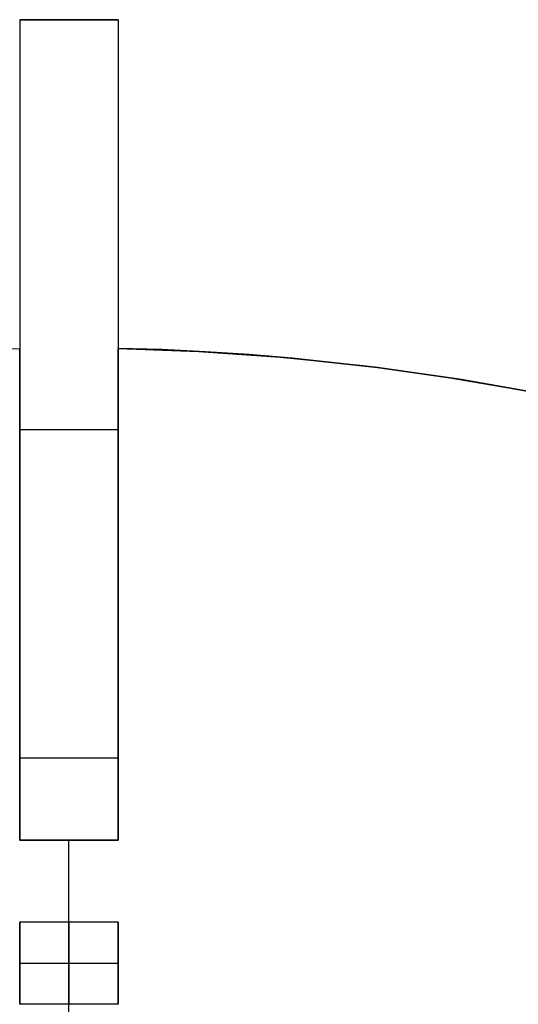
# Model space of a CAD drawing. Header units: millimetres. Extents: x 390 to 1070, y -130 to 550.
# Tile 46 of 57: x 724 to 785, y 430 to 550. Entities that reach past the tile are written whole.
import ezdxf

# ---------------------------------------------------------------- set-up
doc = ezdxf.new("R2010")
doc.units = ezdxf.units.MM

msp = doc.modelspace()

# ---------------------------------------------------------------- linework, layer by layer
at = {"extrusion": (1, 0, 0)}
for points in [[(550, -338), (550, 161.99)], [(550, 161.99), (549.97, 163.7), (549.88, 165.41), (549.74, 167.11), (549.53, 168.8), (549.27, 170.49), (548.95, 172.17), (548.58, 173.83), (548.15, 175.48), (547.66, 177.12), (547.11, 178.74), (546.51, 180.34), (545.86, 181.92), (545.15, 183.47), (544.39, 185), (543.58, 186.5), (542.72, 187.97), (541.81, 189.42), (540.85, 190.83), (539.84, 192.21), (538.79, 193.55), (537.69, 194.86), (536.54, 196.12), (535.36, 197.35), (534.13, 198.54), (532.86, 199.68), (531.55, 200.78), (530.21, 201.84), (528.83, 202.84), (527.42, 203.8), (525.98, 204.72), (524.51, 205.58), (523, 206.39), (521.47, 207.15), (519.92, 207.86), (518.34, 208.51), (516.74, 209.11), (515.13, 209.65), (513.49, 210.14), (511.84, 210.57), (510.17, 210.95), (508.5, 211.27), (506.81, 211.53), (505.11, 211.73), (503.41, 211.88), (501.71, 211.97), (500, 212)], [(500, -388.01), (501.71, -387.98), (503.41, -387.89), (505.11, -387.74), (506.81, -387.54), (508.5, -387.28), (510.17, -386.96), (511.84, -386.58), (513.49, -386.15), (515.13, -385.66), (516.74, -385.12), (518.34, -384.52), (519.92, -383.87), (521.47, -383.16), (523, -382.4), (524.51, -381.59), (525.98, -380.73), (527.42, -379.81), (528.83, -378.85), (530.21, -377.85), (531.55, -376.79), (532.86, -375.69), (534.13, -374.55), (535.36, -373.36), (536.54, -372.13), (537.69, -370.87), (538.79, -369.56), (539.84, -368.22), (540.85, -366.84), (541.81, -365.43), (542.72, -363.98), (543.58, -362.51), (544.39, -361.01), (545.15, -359.48), (545.86, -357.93), (546.51, -356.35), (547.11, -354.75), (547.66, -353.13), (548.15, -351.49), (548.58, -349.84), (548.95, -348.18), (549.27, -346.5), (549.53, -344.81), (549.74, -343.12), (549.88, -341.42), (549.97, -339.71), (550, -338)], [(550, 161.99), (549.97, 163.7), (549.88, 165.41), (549.74, 167.11), (549.53, 168.8), (549.27, 170.49), (548.95, 172.17), (548.58, 173.83), (548.15, 175.48), (547.66, 177.12), (547.11, 178.74), (546.51, 180.34), (545.86, 181.92), (545.15, 183.47), (544.39, 185), (543.58, 186.5), (542.72, 187.97), (541.81, 189.42), (540.85, 190.83), (539.84, 192.21), (538.79, 193.55), (537.69, 194.86), (536.54, 196.12), (535.36, 197.35), (534.13, 198.54), (532.86, 199.68), (531.55, 200.78), (530.21, 201.84), (528.83, 202.84), (527.42, 203.8), (525.98, 204.72), (524.51, 205.58), (523, 206.39), (521.47, 207.15), (519.92, 207.86), (518.34, 208.51), (516.74, 209.11), (515.13, 209.65), (513.49, 210.14), (511.84, 210.57), (510.17, 210.95), (508.5, 211.27), (506.81, 211.53), (505.11, 211.73), (503.41, 211.88), (501.71, 211.97), (500, 212)], [(550, -338), (550, 161.99)], [(500, -388.01), (501.71, -387.98), (503.41, -387.89), (505.11, -387.74), (506.81, -387.54), (508.5, -387.28), (510.17, -386.96), (511.84, -386.58), (513.49, -386.15), (515.13, -385.66), (516.74, -385.12), (518.34, -384.52), (519.92, -383.87), (521.47, -383.16), (523, -382.4), (524.51, -381.59), (525.98, -380.73), (527.42, -379.81), (528.83, -378.85), (530.21, -377.85), (531.55, -376.79), (532.86, -375.69), (534.13, -374.55), (535.36, -373.36), (536.54, -372.13), (537.69, -370.87), (538.79, -369.56), (539.84, -368.22), (540.85, -366.84), (541.81, -365.43), (542.72, -363.98), (543.58, -362.51), (544.39, -361.01), (545.15, -359.48), (545.86, -357.93), (546.51, -356.35), (547.11, -354.75), (547.66, -353.13), (548.15, -351.49), (548.58, -349.84), (548.95, -348.18), (549.27, -346.5), (549.53, -344.81), (549.74, -343.12), (549.88, -341.42), (549.97, -339.71), (550, -338)], [(500, 212), (501.71, 211.97), (503.41, 211.88), (505.11, 211.73), (506.81, 211.53), (508.5, 211.27), (510.17, 210.95), (511.84, 210.57), (513.49, 210.14), (515.13, 209.65), (516.74, 209.11), (518.34, 208.51), (519.92, 207.86), (521.47, 207.15), (523, 206.39), (524.51, 205.58), (525.98, 204.72), (527.42, 203.8), (528.83, 202.84), (530.21, 201.84), (531.55, 200.78), (532.86, 199.68), (534.13, 198.54), (535.36, 197.35), (536.54, 196.12), (537.69, 194.86), (538.79, 193.55), (539.84, 192.21), (540.85, 190.83), (541.81, 189.42), (542.72, 187.97), (543.58, 186.5), (544.39, 185), (545.15, 183.47), (545.86, 181.92), (546.51, 180.34), (547.11, 178.74), (547.66, 177.12), (548.15, 175.48), (548.58, 173.83), (548.95, 172.17), (549.27, 170.49), (549.53, 168.8), (549.74, 167.11), (549.88, 165.41), (549.97, 163.7), (550, 161.99)], [(550, 161.99), (550, -338)], [(550, -338), (549.97, -339.71), (549.88, -341.42), (549.74, -343.12), (549.53, -344.81), (549.27, -346.5), (548.95, -348.18), (548.58, -349.84), (548.15, -351.49), (547.66, -353.13), (547.11, -354.75), (546.51, -356.35), (545.86, -357.93), (545.15, -359.48), (544.39, -361.01), (543.58, -362.51), (542.72, -363.98), (541.81, -365.43), (540.85, -366.84), (539.84, -368.22), (538.79, -369.56), (537.69, -370.87), (536.54, -372.13), (535.36, -373.36), (534.13, -374.55), (532.86, -375.69), (531.55, -376.79), (530.21, -377.85), (528.83, -378.85), (527.42, -379.81), (525.98, -380.73), (524.51, -381.59), (523, -382.4), (521.47, -383.16), (519.92, -383.87), (518.34, -384.52), (516.74, -385.12), (515.13, -385.66), (513.49, -386.15), (511.84, -386.58), (510.17, -386.96), (508.5, -387.28), (506.81, -387.54), (505.11, -387.74), (503.41, -387.89), (501.71, -387.98), (500, -388.01)], [(509.94, -12.01), (509.94, 0)], [(509.94, 79.99), (509.94, 91.99)], [(509.94, -268), (509.94, -256)], [(509.94, -12.01), (509.94, 0)], [(509.94, 79.99), (509.94, 91.99)], [(509.94, -268), (509.94, -256)], [(500, 212), (498.63, 212.02), (497.27, 212.09), (495.91, 212.2), (494.55, 212.37), (493.2, 212.58), (491.86, 212.83), (490.53, 213.13), (489.21, 213.48), (487.9, 213.87), (486.6, 214.3), (485.33, 214.78), (484.06, 215.31), (482.82, 215.87), (481.6, 216.48), (480.4, 217.13), (479.22, 217.82), (478.06, 218.55), (476.93, 219.32), (475.83, 220.12), (474.76, 220.97), (473.71, 221.85), (472.7, 222.76), (471.72, 223.71), (470.77, 224.69), (469.85, 225.71), (468.97, 226.75), (468.13, 227.83), (467.32, 228.93), (466.55, 230.06), (465.82, 231.21), (465.13, 232.39), (464.48, 233.59), (463.88, 234.82), (463.31, 236.06), (462.79, 237.32), (462.31, 238.6), (461.87, 239.89), (461.48, 241.2), (461.14, 242.52), (460.84, 243.86), (460.58, 245.2), (460.37, 246.55), (460.21, 247.9), (460.09, 249.27), (460.02, 250.63), (460, 252)], [(460, -428.01), (460.02, -426.64), (460.09, -425.28), (460.21, -423.91), (460.37, -422.56), (460.58, -421.21), (460.84, -419.87), (461.14, -418.53), (461.48, -417.21), (461.87, -415.9), (462.31, -414.61), (462.79, -413.33), (463.31, -412.07), (463.88, -410.83), (464.48, -409.6), (465.13, -408.4), (465.82, -407.22), (466.55, -406.07), (467.32, -404.94), (468.13, -403.84), (468.97, -402.76), (469.85, -401.72), (470.77, -400.7), (471.72, -399.72), (472.7, -398.77), (473.71, -397.86), (474.76, -396.98), (475.83, -396.13), (476.93, -395.33), (478.06, -394.56), (479.22, -393.83), (480.4, -393.14), (481.6, -392.49), (482.82, -391.88), (484.06, -391.32), (485.33, -390.79), (486.6, -390.31), (487.9, -389.88), (489.21, -389.49), (490.53, -389.14), (491.86, -388.84), (493.2, -388.59), (494.55, -388.38), (495.91, -388.21), (497.27, -388.1), (498.63, -388.03), (500, -388.01)], [(460, 252), (460.02, 250.63), (460.09, 249.27), (460.21, 247.9), (460.37, 246.55), (460.58, 245.2), (460.84, 243.86), (461.14, 242.52), (461.48, 241.2), (461.87, 239.89), (462.31, 238.6), (462.79, 237.32), (463.31, 236.06), (463.88, 234.82), (464.48, 233.59), (465.13, 232.39), (465.82, 231.21), (466.55, 230.06), (467.32, 228.93), (468.13, 227.83), (468.97, 226.75), (469.85, 225.71), (470.77, 224.69), (471.72, 223.71), (472.7, 222.76), (473.71, 221.85), (474.76, 220.97), (475.83, 220.12), (476.93, 219.32), (478.06, 218.55), (479.22, 217.82), (480.4, 217.13), (481.6, 216.48), (482.82, 215.87), (484.06, 215.31), (485.33, 214.78), (486.6, 214.3), (487.9, 213.87), (489.21, 213.48), (490.53, 213.13), (491.86, 212.83), (493.2, 212.58), (494.55, 212.37), (495.91, 212.2), (497.27, 212.09), (498.63, 212.02), (500, 212)], [(500, -388.01), (498.63, -388.03), (497.27, -388.1), (495.91, -388.21), (494.55, -388.38), (493.2, -388.59), (491.86, -388.84), (490.53, -389.14), (489.21, -389.49), (487.9, -389.88), (486.6, -390.31), (485.33, -390.79), (484.06, -391.32), (482.82, -391.88), (481.6, -392.49), (480.4, -393.14), (479.22, -393.83), (478.06, -394.56), (476.93, -395.33), (475.83, -396.13), (474.76, -396.98), (473.71, -397.86), (472.7, -398.77), (471.72, -399.72), (470.77, -400.7), (469.85, -401.72), (468.97, -402.76), (468.13, -403.84), (467.32, -404.94), (466.55, -406.07), (465.82, -407.22), (465.13, -408.4), (464.48, -409.6), (463.88, -410.83), (463.31, -412.07), (462.79, -413.33), (462.31, -414.61), (461.87, -415.9), (461.48, -417.21), (461.14, -418.53), (460.84, -419.87), (460.58, -421.21), (460.37, -422.56), (460.21, -423.91), (460.09, -425.28), (460.02, -426.64), (460, -428.01)], [(460, 252), (460.02, 250.63), (460.09, 249.27), (460.21, 247.9), (460.37, 246.55), (460.58, 245.2), (460.84, 243.86), (461.14, 242.52), (461.48, 241.2), (461.87, 239.89), (462.31, 238.6), (462.79, 237.32), (463.31, 236.06), (463.88, 234.82), (464.48, 233.59), (465.13, 232.39), (465.82, 231.21), (466.55, 230.06), (467.32, 228.93), (468.13, 227.83), (468.97, 226.75), (469.85, 225.71), (470.77, 224.69), (471.72, 223.71), (472.7, 222.76), (473.71, 221.85), (474.76, 220.97), (475.83, 220.12), (476.93, 219.32), (478.06, 218.55), (479.22, 217.82), (480.4, 217.13), (481.6, 216.48), (482.82, 215.87), (484.06, 215.31), (485.33, 214.78), (486.6, 214.3), (487.9, 213.87), (489.21, 213.48), (490.53, 213.13), (491.86, 212.83), (493.2, 212.58), (494.55, 212.37), (495.91, 212.2), (497.27, 212.09), (498.63, 212.02), (500, 212)], [(500, -388.01), (498.63, -388.03), (497.27, -388.1), (495.91, -388.21), (494.55, -388.38), (493.2, -388.59), (491.86, -388.84), (490.53, -389.14), (489.21, -389.49), (487.9, -389.88), (486.6, -390.31), (485.33, -390.79), (484.06, -391.32), (482.82, -391.88), (481.6, -392.49), (480.4, -393.14), (479.22, -393.83), (478.06, -394.56), (476.93, -395.33), (475.83, -396.13), (474.76, -396.98), (473.71, -397.86), (472.7, -398.77), (471.72, -399.72), (470.77, -400.7), (469.85, -401.72), (468.97, -402.76), (468.13, -403.84), (467.32, -404.94), (466.55, -406.07), (465.82, -407.22), (465.13, -408.4), (464.48, -409.6), (463.88, -410.83), (463.31, -412.07), (462.79, -413.33), (462.31, -414.61), (461.87, -415.9), (461.48, -417.21), (461.14, -418.53), (460.84, -419.87), (460.58, -421.21), (460.37, -422.56), (460.21, -423.91), (460.09, -425.28), (460.02, -426.64), (460, -428.01)], [(470, 225.54), (470, 91.99)], [(470, 79.99), (470, 0)], [(470, -12.01), (470, -256)], [(470, -268), (470, -401.55)], [(470, 225.54), (470, 91.99)], [(470, 79.99), (470, 0)], [(470, -12.01), (470, -256)], [(470, -268), (470, -401.55)], [(460, 252), (459.99, 252.68), (459.95, 253.36), (459.9, 254.04), (459.81, 254.72), (459.71, 255.39), (459.58, 256.06), (459.43, 256.73), (459.26, 257.39), (459.06, 258.05), (458.85, 258.69), (458.61, 259.33), (458.34, 259.96), (458.06, 260.58), (457.76, 261.2), (457.43, 261.8), (457.09, 262.39), (456.72, 262.96), (456.34, 263.53), (455.94, 264.08), (455.51, 264.62), (455.07, 265.14), (454.62, 265.65), (454.14, 266.14), (453.65, 266.61), (453.14, 267.07), (452.62, 267.51), (452.08, 267.93), (451.53, 268.33), (450.97, 268.72), (450.39, 269.08), (449.8, 269.43), (449.2, 269.75), (448.59, 270.06), (447.97, 270.34), (447.34, 270.6), (446.7, 270.84), (446.05, 271.06), (445.4, 271.25), (444.74, 271.43), (444.07, 271.58), (443.4, 271.7), (442.72, 271.81), (442.05, 271.89), (441.36, 271.95), (440.68, 271.98), (440, 272)], [(440, -448.01), (440.68, -447.99), (441.36, -447.96), (442.05, -447.9), (442.72, -447.82), (443.4, -447.71), (444.07, -447.59), (444.74, -447.44), (445.4, -447.26), (446.05, -447.07), (446.7, -446.85), (447.34, -446.61), (447.97, -446.35), (448.59, -446.07), (449.2, -445.76), (449.8, -445.44), (450.39, -445.09), (450.97, -444.73), (451.53, -444.34), (452.08, -443.94), (452.62, -443.52), (453.14, -443.08), (453.65, -442.62), (454.14, -442.15), (454.62, -441.66), (455.07, -441.15), (455.51, -440.63), (455.94, -440.09), (456.34, -439.54), (456.72, -438.97), (457.09, -438.4), (457.43, -437.81), (457.76, -437.21), (458.06, -436.59), (458.34, -435.97), (458.61, -435.34), (458.85, -434.7), (459.06, -434.06), (459.26, -433.4), (459.43, -432.74), (459.58, -432.07), (459.71, -431.4), (459.81, -430.73), (459.9, -430.05), (459.95, -429.37), (459.99, -428.69), (460, -428.01)], [(460, 252), (459.99, 252.68), (459.95, 253.36), (459.9, 254.04), (459.81, 254.72), (459.71, 255.39), (459.58, 256.06), (459.43, 256.73), (459.26, 257.39), (459.06, 258.05), (458.85, 258.69), (458.61, 259.33), (458.34, 259.96), (458.06, 260.58), (457.76, 261.2), (457.43, 261.8), (457.09, 262.39), (456.72, 262.96), (456.34, 263.53), (455.94, 264.08), (455.51, 264.62), (455.07, 265.14), (454.62, 265.65), (454.14, 266.14), (453.65, 266.61), (453.14, 267.07), (452.62, 267.51), (452.08, 267.93), (451.53, 268.33), (450.97, 268.72), (450.39, 269.08), (449.8, 269.43), (449.2, 269.75), (448.59, 270.06), (447.97, 270.34), (447.34, 270.6), (446.7, 270.84), (446.05, 271.06), (445.4, 271.25), (444.74, 271.43), (444.07, 271.58), (443.4, 271.7), (442.72, 271.81), (442.05, 271.89), (441.36, 271.95), (440.68, 271.98), (440, 272)], [(440, -448.01), (440.68, -447.99), (441.36, -447.96), (442.05, -447.9), (442.72, -447.82), (443.4, -447.71), (444.07, -447.59), (444.74, -447.44), (445.4, -447.26), (446.05, -447.07), (446.7, -446.85), (447.34, -446.61), (447.97, -446.35), (448.59, -446.07), (449.2, -445.76), (449.8, -445.44), (450.39, -445.09), (450.97, -444.73), (451.53, -444.34), (452.08, -443.94), (452.62, -443.52), (453.14, -443.08), (453.65, -442.62), (454.14, -442.15), (454.62, -441.66), (455.07, -441.15), (455.51, -440.63), (455.94, -440.09), (456.34, -439.54), (456.72, -438.97), (457.09, -438.4), (457.43, -437.81), (457.76, -437.21), (458.06, -436.59), (458.34, -435.97), (458.61, -435.34), (458.85, -434.7), (459.06, -434.06), (459.26, -433.4), (459.43, -432.74), (459.58, -432.07), (459.71, -431.4), (459.81, -430.73), (459.9, -430.05), (459.95, -429.37), (459.99, -428.69), (460, -428.01)], [(440, 272), (440.68, 271.98), (441.36, 271.95), (442.05, 271.89), (442.72, 271.81), (443.4, 271.7), (444.07, 271.58), (444.74, 271.43), (445.4, 271.25), (446.05, 271.06), (446.7, 270.84), (447.34, 270.6), (447.97, 270.34), (448.59, 270.06), (449.2, 269.75), (449.8, 269.43), (450.39, 269.08), (450.97, 268.72), (451.53, 268.33), (452.08, 267.93), (452.62, 267.51), (453.14, 267.07), (453.65, 266.61), (454.14, 266.14), (454.62, 265.65), (455.07, 265.14), (455.51, 264.62), (455.94, 264.08), (456.34, 263.53), (456.72, 262.96), (457.09, 262.39), (457.43, 261.8), (457.76, 261.2), (458.06, 260.58), (458.34, 259.96), (458.61, 259.33), (458.85, 258.69), (459.06, 258.05), (459.26, 257.39), (459.43, 256.73), (459.58, 256.06), (459.71, 255.39), (459.81, 254.72), (459.9, 254.04), (459.95, 253.36), (459.99, 252.68), (460, 252)], [(460, -428.01), (459.99, -428.69), (459.95, -429.37), (459.9, -430.05), (459.81, -430.73), (459.71, -431.4), (459.58, -432.07), (459.43, -432.74), (459.26, -433.4), (459.06, -434.06), (458.85, -434.7), (458.61, -435.34), (458.34, -435.97), (458.06, -436.59), (457.76, -437.21), (457.43, -437.81), (457.09, -438.4), (456.72, -438.97), (456.34, -439.54), (455.94, -440.09), (455.51, -440.63), (455.07, -441.15), (454.62, -441.66), (454.14, -442.15), (453.65, -442.62), (453.14, -443.08), (452.62, -443.52), (452.08, -443.94), (451.53, -444.34), (450.97, -444.73), (450.39, -445.09), (449.8, -445.44), (449.2, -445.76), (448.59, -446.07), (447.97, -446.35), (447.34, -446.61), (446.7, -446.85), (446.05, -447.07), (445.4, -447.26), (444.74, -447.44), (444.07, -447.59), (443.4, -447.71), (442.72, -447.82), (442.05, -447.9), (441.36, -447.96), (440.68, -447.99), (440, -448.01)], [(450, -268), (450, -288)], [(450, -12.01), (450, -256)], [(450, 79.99), (450, 0)], [(450, 112), (450, 91.99)], [(450, -288), (449.98, -289.37), (449.91, -290.73), (449.79, -292.1), (449.63, -293.45), (449.42, -294.8), (449.16, -296.14), (448.86, -297.48), (448.52, -298.8), (448.13, -300.11), (447.69, -301.4), (447.21, -302.68), (446.69, -303.94), (446.12, -305.18), (445.52, -306.41), (444.87, -307.61), (444.18, -308.79), (443.45, -309.94), (442.68, -311.07), (441.87, -312.17), (441.03, -313.25), (440.15, -314.29), (439.23, -315.31), (438.28, -316.29), (437.3, -317.24), (436.29, -318.15), (435.24, -319.03), (434.17, -319.88), (433.07, -320.68), (431.94, -321.45), (430.78, -322.18), (429.6, -322.87), (428.4, -323.52), (427.18, -324.13), (425.94, -324.69), (424.67, -325.22), (423.4, -325.7), (422.1, -326.13), (420.79, -326.52), (419.47, -326.87), (418.14, -327.17), (416.8, -327.42), (415.45, -327.63), (414.09, -327.8), (412.73, -327.91), (411.37, -327.98), (410, -328)], [(410, 152), (411.37, 151.97), (412.73, 151.9), (414.09, 151.79), (415.45, 151.62), (416.8, 151.41), (418.14, 151.16), (419.47, 150.86), (420.79, 150.51), (422.1, 150.12), (423.4, 149.69), (424.67, 149.21), (425.94, 148.68), (427.18, 148.12), (428.4, 147.51), (429.6, 146.86), (430.78, 146.17), (431.94, 145.44), (433.07, 144.67), (434.17, 143.87), (435.24, 143.02), (436.29, 142.14), (437.3, 141.23), (438.28, 140.28), (439.23, 139.3), (440.15, 138.28), (441.03, 137.24), (441.87, 136.16), (442.68, 135.06), (443.45, 133.93), (444.18, 132.78), (444.87, 131.6), (445.52, 130.4), (446.12, 129.17), (446.69, 127.93), (447.21, 126.67), (447.69, 125.39), (448.13, 124.1), (448.52, 122.79), (448.86, 121.47), (449.16, 120.13), (449.42, 118.79), (449.63, 117.44), (449.79, 116.09), (449.91, 114.72), (449.98, 113.36), (450, 112)], [(410, -328), (411.37, -327.98), (412.73, -327.91), (414.09, -327.8), (415.45, -327.63), (416.8, -327.42), (418.14, -327.17), (419.47, -326.87), (420.79, -326.52), (422.1, -326.13), (423.4, -325.7), (424.67, -325.22), (425.94, -324.69), (427.18, -324.13), (428.4, -323.52), (429.6, -322.87), (430.78, -322.18), (431.94, -321.45), (433.07, -320.68), (434.17, -319.88), (435.24, -319.03), (436.29, -318.15), (437.3, -317.24), (438.28, -316.29), (439.23, -315.31), (440.15, -314.29), (441.03, -313.25), (441.87, -312.17), (442.68, -311.07), (443.45, -309.94), (444.18, -308.79), (444.87, -307.61), (445.52, -306.41), (446.12, -305.18), (446.69, -303.94), (447.21, -302.68), (447.69, -301.4), (448.13, -300.11), (448.52, -298.8), (448.86, -297.48), (449.16, -296.14), (449.42, -294.8), (449.63, -293.45), (449.79, -292.1), (449.91, -290.73), (449.98, -289.37), (450, -288)], [(450, -268), (450, -288)], [(450, -12.01), (450, -256)], [(450, 79.99), (450, 0)], [(450, 112), (450, 91.99)], [(450, 112), (449.98, 113.36), (449.91, 114.72), (449.79, 116.09), (449.63, 117.44), (449.42, 118.79), (449.16, 120.13), (448.86, 121.47), (448.52, 122.79), (448.13, 124.1), (447.69, 125.39), (447.21, 126.67), (446.69, 127.93), (446.12, 129.17), (445.52, 130.4), (444.87, 131.6), (444.18, 132.78), (443.45, 133.93), (442.68, 135.06), (441.87, 136.16), (441.03, 137.24), (440.15, 138.28), (439.23, 139.3), (438.28, 140.28), (437.3, 141.23), (436.29, 142.14), (435.24, 143.02), (434.17, 143.87), (433.07, 144.67), (431.94, 145.44), (430.78, 146.17), (429.6, 146.86), (428.4, 147.51), (427.18, 148.12), (425.94, 148.68), (424.67, 149.21), (423.4, 149.69), (422.1, 150.12), (420.79, 150.51), (419.47, 150.86), (418.14, 151.16), (416.8, 151.41), (415.45, 151.62), (414.09, 151.79), (412.73, 151.9), (411.37, 151.97), (410, 152)], [(410, -328), (411.37, -327.98), (412.73, -327.91), (414.09, -327.8), (415.45, -327.63), (416.8, -327.42), (418.14, -327.17), (419.47, -326.87), (420.79, -326.52), (422.1, -326.13), (423.4, -325.7), (424.67, -325.22), (425.94, -324.69), (427.18, -324.13), (428.4, -323.52), (429.6, -322.87), (430.78, -322.18), (431.94, -321.45), (433.07, -320.68), (434.17, -319.88), (435.24, -319.03), (436.29, -318.15), (437.3, -317.24), (438.28, -316.29), (439.23, -315.31), (440.15, -314.29), (441.03, -313.25), (441.87, -312.17), (442.68, -311.07), (443.45, -309.94), (444.18, -308.79), (444.87, -307.61), (445.52, -306.41), (446.12, -305.18), (446.69, -303.94), (447.21, -302.68), (447.69, -301.4), (448.13, -300.11), (448.52, -298.8), (448.86, -297.48), (449.16, -296.14), (449.42, -294.8), (449.63, -293.45), (449.79, -292.1), (449.91, -290.73), (449.98, -289.37), (450, -288)], [(450, -288), (450, -268)], [(450, -256), (450, -12.01)], [(450, 0), (450, 79.99)], [(450, 91.99), (450, 112)], [(450, 112), (449.98, 113.36), (449.91, 114.72), (449.79, 116.09), (449.63, 117.44), (449.42, 118.79), (449.16, 120.13), (448.86, 121.47), (448.52, 122.79), (448.13, 124.1), (447.69, 125.39), (447.21, 126.67), (446.69, 127.93), (446.12, 129.17), (445.52, 130.4), (444.87, 131.6), (444.18, 132.78), (443.45, 133.93), (442.68, 135.06), (441.87, 136.16), (441.03, 137.24), (440.15, 138.28), (439.23, 139.3), (438.28, 140.28), (437.3, 141.23), (436.29, 142.14), (435.24, 143.02), (434.17, 143.87), (433.07, 144.67), (431.94, 145.44), (430.78, 146.17), (429.6, 146.86), (428.4, 147.51), (427.18, 148.12), (425.94, 148.68), (424.67, 149.21), (423.4, 149.69), (422.1, 150.12), (420.79, 150.51), (419.47, 150.86), (418.14, 151.16), (416.8, 151.41), (415.45, 151.62), (414.09, 151.79), (412.73, 151.9), (411.37, 151.97), (410, 152)], [(430, 272), (429.32, 271.98), (428.64, 271.95), (427.95, 271.89), (427.28, 271.81), (426.6, 271.7), (425.93, 271.58), (425.26, 271.43), (424.6, 271.25), (423.95, 271.06), (423.3, 270.84), (422.66, 270.6), (422.03, 270.34), (421.41, 270.06), (420.8, 269.75), (420.2, 269.43), (419.61, 269.08), (419.03, 268.72), (418.47, 268.33), (417.92, 267.93), (417.38, 267.51), (416.86, 267.07), (416.35, 266.61), (415.86, 266.14), (415.38, 265.65), (414.93, 265.14), (414.49, 264.62), (414.06, 264.08), (413.66, 263.53), (413.28, 262.96), (412.91, 262.39), (412.57, 261.8), (412.24, 261.2), (411.94, 260.58), (411.66, 259.96), (411.39, 259.33), (411.15, 258.69), (410.94, 258.05), (410.74, 257.39), (410.57, 256.73), (410.42, 256.06), (410.29, 255.39), (410.19, 254.72), (410.1, 254.04), (410.05, 253.36), (410.01, 252.68), (410, 252)], [(410, -428.01), (410.01, -428.69), (410.05, -429.37), (410.1, -430.05), (410.19, -430.73), (410.29, -431.4), (410.42, -432.07), (410.57, -432.74), (410.74, -433.4), (410.94, -434.06), (411.15, -434.7), (411.39, -435.34), (411.66, -435.97), (411.94, -436.59), (412.24, -437.21), (412.57, -437.81), (412.91, -438.4), (413.28, -438.97), (413.66, -439.54), (414.06, -440.09), (414.49, -440.63), (414.93, -441.15), (415.38, -441.66), (415.86, -442.15), (416.35, -442.62), (416.86, -443.08), (417.38, -443.52), (417.92, -443.94), (418.47, -444.34), (419.03, -444.73), (419.61, -445.09), (420.2, -445.44), (420.8, -445.76), (421.41, -446.07), (422.03, -446.35), (422.66, -446.61), (423.3, -446.85), (423.95, -447.07), (424.6, -447.26), (425.26, -447.44), (425.93, -447.59), (426.6, -447.71), (427.28, -447.82), (427.95, -447.9), (428.64, -447.96), (429.32, -447.99), (430, -448.01)], [(430, 272), (429.32, 271.98), (428.64, 271.95), (427.95, 271.89), (427.28, 271.81), (426.6, 271.7), (425.93, 271.58), (425.26, 271.43), (424.6, 271.25), (423.95, 271.06), (423.3, 270.84), (422.66, 270.6), (422.03, 270.34), (421.41, 270.06), (420.8, 269.75), (420.2, 269.43), (419.61, 269.08), (419.03, 268.72), (418.47, 268.33), (417.92, 267.93), (417.38, 267.51), (416.86, 267.07), (416.35, 266.61), (415.86, 266.14), (415.38, 265.65), (414.93, 265.14), (414.49, 264.62), (414.06, 264.08), (413.66, 263.53), (413.28, 262.96), (412.91, 262.39), (412.57, 261.8), (412.24, 261.2), (411.94, 260.58), (411.66, 259.96), (411.39, 259.33), (411.15, 258.69), (410.94, 258.05), (410.74, 257.39), (410.57, 256.73), (410.42, 256.06), (410.29, 255.39), (410.19, 254.72), (410.1, 254.04), (410.05, 253.36), (410.01, 252.68), (410, 252)], [(410, -428.01), (410.01, -428.69), (410.05, -429.37), (410.1, -430.05), (410.19, -430.73), (410.29, -431.4), (410.42, -432.07), (410.57, -432.74), (410.74, -433.4), (410.94, -434.06), (411.15, -434.7), (411.39, -435.34), (411.66, -435.97), (411.94, -436.59), (412.24, -437.21), (412.57, -437.81), (412.91, -438.4), (413.28, -438.97), (413.66, -439.54), (414.06, -440.09), (414.49, -440.63), (414.93, -441.15), (415.38, -441.66), (415.86, -442.15), (416.35, -442.62), (416.86, -443.08), (417.38, -443.52), (417.92, -443.94), (418.47, -444.34), (419.03, -444.73), (419.61, -445.09), (420.2, -445.44), (420.8, -445.76), (421.41, -446.07), (422.03, -446.35), (422.66, -446.61), (423.3, -446.85), (423.95, -447.07), (424.6, -447.26), (425.26, -447.44), (425.93, -447.59), (426.6, -447.71), (427.28, -447.82), (427.95, -447.9), (428.64, -447.96), (429.32, -447.99), (430, -448.01)], [(410, 252), (410.01, 252.68), (410.05, 253.36), (410.1, 254.04), (410.19, 254.72), (410.29, 255.39), (410.42, 256.06), (410.57, 256.73), (410.74, 257.39), (410.94, 258.05), (411.15, 258.69), (411.39, 259.33), (411.66, 259.96), (411.94, 260.58), (412.24, 261.2), (412.57, 261.8), (412.91, 262.39), (413.28, 262.96), (413.66, 263.53), (414.06, 264.08), (414.49, 264.62), (414.93, 265.14), (415.38, 265.65), (415.86, 266.14), (416.35, 266.61), (416.86, 267.07), (417.38, 267.51), (417.92, 267.93), (418.47, 268.33), (419.03, 268.72), (419.61, 269.08), (420.2, 269.43), (420.8, 269.75), (421.41, 270.06), (422.03, 270.34), (422.66, 270.6), (423.3, 270.84), (423.95, 271.06), (424.6, 271.25), (425.26, 271.43), (425.93, 271.58), (426.6, 271.7), (427.28, 271.81), (427.95, 271.89), (428.64, 271.95), (429.32, 271.98), (430, 272)], [(430, -448.01), (429.32, -447.99), (428.64, -447.96), (427.95, -447.9), (427.28, -447.82), (426.6, -447.71), (425.93, -447.59), (425.26, -447.44), (424.6, -447.26), (423.95, -447.07), (423.3, -446.85), (422.66, -446.61), (422.03, -446.35), (421.41, -446.07), (420.8, -445.76), (420.2, -445.44), (419.61, -445.09), (419.03, -444.73), (418.47, -444.34), (417.92, -443.94), (417.38, -443.52), (416.86, -443.08), (416.35, -442.62), (415.86, -442.15), (415.38, -441.66), (414.93, -441.15), (414.49, -440.63), (414.06, -440.09), (413.66, -439.54), (413.28, -438.97), (412.91, -438.4), (412.57, -437.81), (412.24, -437.21), (411.94, -436.59), (411.66, -435.97), (411.39, -435.34), (411.15, -434.7), (410.94, -434.06), (410.74, -433.4), (410.57, -432.74), (410.42, -432.07), (410.29, -431.4), (410.19, -430.73), (410.1, -430.05), (410.05, -429.37), (410.01, -428.69), (410, -428.01)]]:
    msp.add_lwpolyline(points, dxfattribs=at)
for points in [[(736, 550), (724, 550)], [(736, 550), (724, 550)], [(724, 550), (736, 550)], [(724, 550), (724, 450)], [(736, 550), (736, 450)], [(643.02, 497.11), (652.5, 499.82), (662.18, 502.23), (672.06, 504.35), (682.13, 506.16), (692.38, 507.63), (702.78, 508.76), (708.04, 509.2), (713.33, 509.54), (718.65, 509.79), (724, 509.94)], [(724, 509.94), (724, 470)], [(724, 470), (724, 509.94)], [(724, 509.94), (724, 470)], [(724, 470), (724, 509.94)], [(724, 509.94), (724, 470)], [(724, 470), (724, 509.94)], [(736, 509.94), (745.85, 509.58), (755.8, 508.89), (765.86, 507.85), (775.99, 506.45), (786.19, 504.69), (796.44, 502.55), (801.57, 501.34), (806.71, 500.03), (811.84, 498.62), (816.98, 497.11)], [(736, 509.94), (745.85, 509.58), (755.8, 508.89), (765.86, 507.85), (775.99, 506.45), (786.19, 504.69), (796.44, 502.55), (801.57, 501.34), (806.71, 500.03), (811.84, 498.62), (816.98, 497.11)], [(736, 509.94), (741.35, 509.79), (746.67, 509.54), (751.96, 509.2), (757.22, 508.76), (767.62, 507.63), (777.87, 506.16), (787.94, 504.35), (797.82, 502.23), (807.5, 499.82), (816.98, 497.11)], [(736, 509.94), (741.35, 509.79), (746.67, 509.54), (751.96, 509.2), (757.22, 508.76), (767.62, 507.63), (777.87, 506.16), (787.94, 504.35), (797.82, 502.23), (807.5, 499.82), (816.98, 497.11)], [(816.98, 497.11), (807.5, 499.82), (797.82, 502.23), (787.94, 504.35), (777.87, 506.16), (767.62, 507.63), (757.22, 508.76), (751.96, 509.2), (746.67, 509.54), (741.35, 509.79), (736, 509.94)], [(816.98, 497.11), (807.5, 499.82), (797.82, 502.23), (787.94, 504.35), (777.87, 506.16), (767.62, 507.63), (757.22, 508.76), (751.96, 509.2), (746.67, 509.54), (741.35, 509.79), (736, 509.94)], [(736, 470), (736, 509.94)], [(736, 509.94), (736, 470)], [(736, 470), (736, 509.94)], [(736, 509.94), (736, 470)], [(736, 470), (736, 509.94)], [(736, 509.94), (736, 470)], [(736, 509.94), (745.85, 509.58), (755.8, 508.89), (765.86, 507.85), (775.99, 506.45), (786.19, 504.69), (796.44, 502.55), (801.57, 501.34), (806.71, 500.03), (811.84, 498.62), (816.98, 497.11)], [(816.98, 497.11), (807.5, 499.82), (797.82, 502.23), (787.94, 504.35), (777.87, 506.16), (767.62, 507.63), (757.22, 508.76), (751.96, 509.2), (746.67, 509.54), (741.35, 509.79), (736, 509.94)], [(816.98, 497.11), (807.5, 499.82), (797.82, 502.23), (787.94, 504.35), (777.87, 506.16), (767.62, 507.63), (757.22, 508.76), (751.96, 509.2), (746.67, 509.54), (741.35, 509.79), (736, 509.94)], [(736, 500), (724, 500)], [(736, 500), (724, 500)], [(724, 470), (724, 450)], [(724, 450), (724, 470)], [(724, 470), (724, 450)], [(724, 450), (724, 470)], [(724, 470), (724, 450)], [(724, 450), (724, 470)], [(736, 450), (736, 470)], [(736, 470), (736, 450)], [(736, 450), (736, 470)], [(736, 470), (736, 450)], [(736, 450), (736, 470)], [(736, 470), (736, 450)], [(736, 460), (724, 460)], [(736, 460), (724, 460)], [(736, 450), (724, 450)], [(736, 450), (724, 450)], [(736, 450), (724, 450)], [(736, 450), (724, 450)], [(736, 450), (724, 450)], [(736, 450), (724, 450)], [(736, 450), (724, 450)], [(736, 450), (724, 450)], [(724, 450), (736, 450)], [(724, 450), (736, 450)], [(724, 450), (736, 450)], [(724, 450), (736, 450)], [(730, 430), (730, 450)], [(730, 430), (730, 450)], [(730, 430), (730, 450)], [(730, 430), (730, 450)], [(730, 230), (730, 450)], [(730, 230), (730, 450)], [(724, 440), (724, 430)], [(724, 430), (724, 440)], [(736, 440), (724, 440)], [(736, 440), (724, 440)], [(730, 440), (730, 430)], [(730, 430), (730, 440)], [(736, 430), (736, 440)], [(736, 440), (736, 430)], [(724, 435), (736, 435)], [(724, 435), (736, 435)], [(736, 430), (724, 430)], [(736, 430), (724, 430)]]:
    msp.add_lwpolyline(points)

doc.saveas('drawing.dxf')
